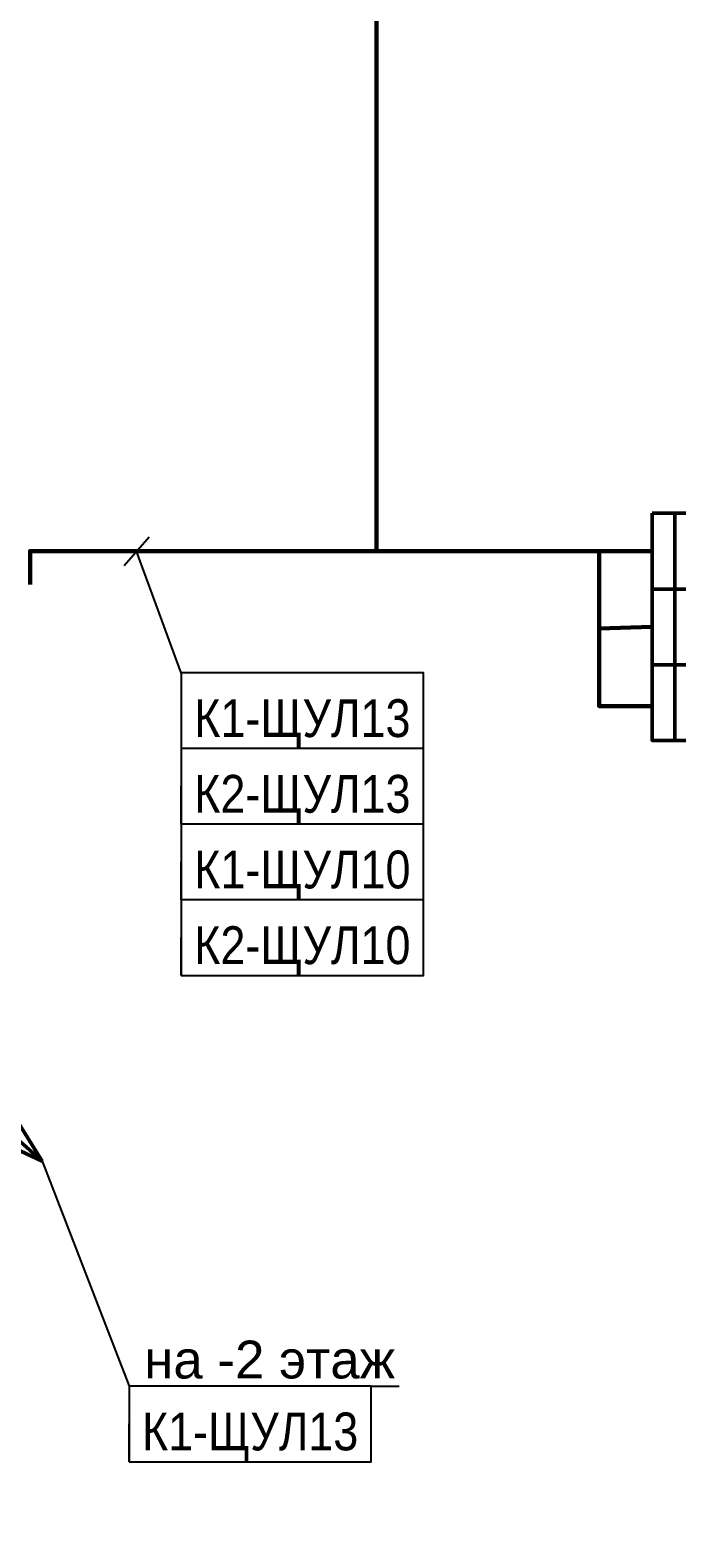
# Model space of a CAD drawing. Header units: millimetres. Extents: x -277772 to 277599, y -59564 to 282085.
# Tile 151 of 192: x -51376 to -47104, y 214827 to 224789. Entities that reach past the tile are written whole.
import ezdxf
from ezdxf import colors
from ezdxf.entities.mleader import LeaderData, LeaderLine
from ezdxf.enums import TextEntityAlignment as Align
from ezdxf.math import Vec2, Vec3

# ---------------------------------------------------------------- set-up
doc = ezdxf.new("R2018")
doc.units = ezdxf.units.MM
doc.set_wipeout_variables(frame=1)
for name, color, linetype, lineweight in [('КИП_выноска', 6, 'Continuous', 25), ('КИП_прибор', 140, 'Continuous', 50), ('КИП_трасса', 3, 'Continuous', 60)]:
    doc.layers.add(name, color=color, linetype=linetype, lineweight=lineweight)
doc.styles.add('CP.Text', font='arial.ttf')
doc.styles.add('GOST 2.304', font='arial.ttf', dxfattribs={"width": 0.85})
doc.linetypes.add('в трубе открыто', pattern='A,10,[133,ltypeshp.shx,S=0.75,R=0,X=-5,Y=2.5],-2.5,[130,ltypeshp.shx,S=2.5,R=-45,X=0,Y=0],-2.5', length=15)

# ---------------------------------------------------------------- blocks, each defined once
blk = doc.blocks.new('*U28')
at = {"lineweight": 50}
h = blk.add_hatch(color=256, dxfattribs=at)
h.dxf.hatch_style = 1
edge = h.paths.add_edge_path()
edge.add_arc((0, 0), 0.75, -41.65899, 318.34101)
for p, q in [((0.56, -0.499), (6.537, -5.816)), ((6.537, -5.816), (4.894, -3.15)), ((6.537, -5.816), (3.698, -4.494))]:
    blk.add_line(p, q, dxfattribs=at)
blk.add_circle((0, 0), 0.75, dxfattribs=at)
blk = doc.blocks.new('Шкаф')
at = {"linetype": 'Continuous'}
blk.add_wipeout([(-2.5, -2.5), (-2.5, 2.5), (2.5, 2.5), (2.5, -2.5)], dxfattribs=at)
at = {"color": 0, "linetype": 'Continuous'}
for points in [[(-2.5, -2.5), (2.5, -2.5), (2.5, 2.5), (-2.5, 2.5)], [(-2.5, -2.5), (2.5, -2.5), (2.5, -1), (-2.5, -1)]]:
    blk.add_lwpolyline(points, close=True, dxfattribs=at)
blk = doc.blocks.new('_None')
blk = doc.blocks.new('*U58')
at = {"color": 0, "linetype": 'Continuous', "lineweight": 30, "ltscale": 75, "width": 0.85, "flags": 104}
blk.add_attdef('ПРИМЕЧАНИЕ_1', text='', height=2.5, dxfattribs=at).set_placement((8, 3.611), align=Align.BOTTOM_CENTER)
at = {"color": 0, "lineweight": 30, "width": 0.85, "flags": 104}
blk.add_attdef('ПРИМЕЧАНИЕ_2', text='', height=2.5, dxfattribs=at).set_placement((8, -7.53), align=Align.BOTTOM_CENTER)
at = {"color": 0, "lineweight": 30, "style": 'GOST 2.304', "width": 0.85}
for tag, p in [('ИМЯ_КАБЕЛЯ_2', (8, -7.5)), ('ИМЯ_КАБЕЛЯ_3', (8, -12.5)), ('ИМЯ_КАБЕЛЯ_4', (8, -17.5)), ('ИМЯ_КАБЕЛЯ_5', (8, -22.5)), ('ИМЯ_КАБЕЛЯ_6', (8, -27.5)), ('ИМЯ_КАБЕЛЯ_7', (8, -32.5)), ('ИМЯ_КАБЕЛЯ_8', (8, -37.5)), ('ИМЯ_КАБЕЛЯ_9', (8, -42.5))]:
    blk.add_attdef(tag, text='', height=2.5, dxfattribs=at).set_placement(p, align=Align.BOTTOM_CENTER)
at = {"linetype": 'Continuous'}
blk.add_wipeout([(0, 2.5), (16, 2.5), (16, -2.5), (0, -2.5)], dxfattribs=at)
at = {"color": 0}
blk.add_line((0, -2.5), (0, 0), dxfattribs=at)
at = {"color": 0, "linetype": 'Continuous'}
blk.add_lwpolyline([(0, -2.5), (16, -2.5), (16, 2.5), (0, 2.5)], close=True, dxfattribs=at)
at = {"color": 0, "lineweight": 30, "style": 'GOST 2.304', "width": 0.85}
blk.add_attdef('ИМЯ_КАБЕЛЯ_1', text='', height=2.5, dxfattribs=at).set_placement((8, -2.5), align=Align.BOTTOM_CENTER)
blk = doc.blocks.new('*U145')
at = {"color": 0, "linetype": 'Continuous'}
blk.add_line((-0.827, -0.938), (0.827, 0.938), dxfattribs=at)
at = {"color": 0, "linetype": 'Continuous', "lineweight": 30, "ltscale": 75, "width": 0.85, "flags": 104}
blk.add_attdef('ПРИМЕЧАНИЕ_1', text='', height=2.5, dxfattribs=at).set_placement((10.951, -6.922), align=Align.BOTTOM_CENTER)
at = {"color": 0, "lineweight": 30, "width": 0.85, "flags": 104}
blk.add_attdef('ПРИМЕЧАНИЕ_2', text='', height=2.5, dxfattribs=at).set_placement((10.951, -18.063), align=Align.BOTTOM_CENTER)
at = {"color": 0, "lineweight": 30, "style": 'GOST 2.304', "width": 0.85}
for tag, p in [('ИМЯ_КАБЕЛЯ_2', (10.951, -18.033)), ('ИМЯ_КАБЕЛЯ_3', (10.951, -23.033)), ('ИМЯ_КАБЕЛЯ_4', (10.951, -28.033)), ('ИМЯ_КАБЕЛЯ_5', (10.951, -33.033)), ('ИМЯ_КАБЕЛЯ_6', (10.951, -38.033)), ('ИМЯ_КАБЕЛЯ_7', (10.951, -43.033)), ('ИМЯ_КАБЕЛЯ_8', (10.951, -48.033)), ('ИМЯ_КАБЕЛЯ_9', (10.951, -53.033))]:
    blk.add_attdef(tag, text='', height=2.5, dxfattribs=at).set_placement(p, align=Align.BOTTOM_CENTER)
at = {"linetype": 'Continuous'}
blk.add_wipeout([(2.951, -8.033), (18.951, -8.033), (18.951, -13.033), (2.951, -13.033)], dxfattribs=at)
at = {"color": 0}
blk.add_line((2.951, -8.033), (0, 0), dxfattribs=at)
at = {"color": 0, "linetype": 'Continuous'}
blk.add_lwpolyline([(2.951, -13.033), (18.951, -13.033), (18.951, -8.033), (2.951, -8.033)], close=True, dxfattribs=at)
at = {"color": 0, "lineweight": 30, "style": 'GOST 2.304', "width": 0.85}
blk.add_attdef('ИМЯ_КАБЕЛЯ_1', text='', height=2.5, dxfattribs=at).set_placement((10.951, -13.033), align=Align.BOTTOM_CENTER)

msp = doc.modelspace()

# ---------------------------------------------------------------- linework, layer by layer
at = {"layer": 'КИП_трасса', "linetype": 'в трубе открыто', "ltscale": 100}
msp.add_lwpolyline([(-49088.5, 221346.5), (-51375.8, 221346.5), (-51375.8, 221125.7)], dxfattribs=at)

# ---------------------------------------------------------------- block references
at = {"layer": 'КИП_выноска', "xscale": 100, "yscale": 100, "zscale": 100}
msp.add_blockref('*U28', (-51950.9, 217897.6), dxfattribs=at)
at = {"layer": 'КИП_прибор', "linetype": 'ByBlock', "xscale": 100, "yscale": 100, "zscale": 100, "rotation": 270}
msp.add_blockref('Шкаф', (-47017.6, 221346.5), dxfattribs=at)

# ---------------------------------------------------------------- next in the draw order: linework, layer by layer
at = {"layer": 'КИП_трасса', "linetype": 'в трубе открыто', "ltscale": 100}
msp.add_line((-47267.6, 221346.5), (-49088.5, 221346.5), dxfattribs=at)
msp.add_lwpolyline([(-49088.5, 221346.5), (-49088.5, 224984.6), (-43672.2, 224984.6), (-43672.2, 225559.6)], dxfattribs=at)

# ---------------------------------------------------------------- next in the draw order: block references
at = {"layer": 'КИП_прибор', "linetype": 'ByBlock', "xscale": 100, "yscale": 100, "zscale": 100, "rotation": 270}
msp.add_blockref('Шкаф', (-47017.6, 220846.5), dxfattribs=at)

# ---------------------------------------------------------------- next in the draw order: leaders
at = {"layer": 'КИП_выноска'}
ml = msp.add_multileader_mtext('Standard', dxfattribs=at)
ml.set_content('на -2 этаж', color=256, style='CP.Text')
ml.set_leader_properties(color=256, linetype='ByLayer', lineweight=-1)
ml.set_arrow_properties(name='NONE')
ml.build(insert=Vec2(0, 0))
ml.multileader.update_dxf_attribs({"has_dogleg": 0, "text_left_attachment_type": 6, "text_right_attachment_type": 6, "dogleg_length": 0.5, "arrow_head_size": 300})
ctx = ml.context
ctx.base_point, ctx.char_height, ctx.arrow_head_size, ctx.landing_gap_size, ctx.plane_origin = Vec3(-50722.6, 215830.3), 250, 300, 100, Vec3(-47855.1, 213170.4)
ctx.left_attachment, ctx.right_attachment = 6, 6
notes = []
notes.append((ctx, [(0, (1, 1, 0), (-50723.1, 215830.3), (1, 0), 0.5, [(0, [(-51297.1, 217316)], 0, [])])]))
ctx.mtext.insert, ctx.mtext.width, ctx.mtext.flow_direction = Vec3(-50622.6, 216130.3), 1739.667, 5
ctx.mtext.has_bg_fill, ctx.mtext.bg_color, ctx.mtext.bg_scale_factor, ctx.mtext.bg_transparency, ctx.mtext.use_window_bg_color = 1, -1027028792, 1.5, 0, 1
for ctx, leaders in notes:
    for number, flags, end, landing, length, lines in leaders:
        leader = LeaderData()
        leader.index, (leader.has_last_leader_line, leader.has_dogleg_vector, leader.attachment_direction) = number, flags
        leader.last_leader_point, leader.dogleg_vector, leader.dogleg_length = Vec3(end), Vec3(landing), length
        for number, points, colour, breaks in lines:
            line = LeaderLine()
            line.index, line.vertices, line.color, line.breaks = number, Vec3.list(points), colors.encode_raw_color(colour), breaks
            leader.lines.append(line)
        ctx.leaders.append(leader)

# ---------------------------------------------------------------- next in the draw order: linework, layer by layer
at = {"layer": 'КИП_трасса', "linetype": 'в трубе открыто', "ltscale": 100}
msp.add_line((-47267.6, 220846.5), (-47617.6, 220834.9), dxfattribs=at)

# ---------------------------------------------------------------- next in the draw order: block references
at = {"layer": 'КИП_выноска'}
ref = msp.add_blockref('*U145', (-50672.6, 221346.5), dxfattribs=dict(at, xscale=100, yscale=100, zscale=100))
lines = msp.add_mtext('\\W0.8500;', dxfattribs={"layer": '0', "color": 0, "linetype": 'Continuous', "lineweight": 30, "ltscale": 75, "insert": (-49577.5, 220654.3), "char_height": 2.5, "attachment_point": 1})
ref.add_attrib('ПРИМЕЧАНИЕ_1', '', (-49577.5, 220654.3), dxfattribs={"flags": 104}).embed_mtext(lines)
ref.add_attrib('ИМЯ_КАБЕЛЯ_1', 'К1-ЩУЛ13', dxfattribs={"layer": '0', "color": 0, "lineweight": 30, "height": 250, "style": 'GOST 2.304', "width": 0.85}).set_placement((-49577.5, 220043.2), align=Align.BOTTOM_CENTER)
lines = msp.add_mtext('\\W0.8500;', dxfattribs={"layer": '0', "color": 0, "lineweight": 30, "insert": (-49577.5, 219540.2), "char_height": 2.5, "attachment_point": 1})
ref.add_attrib('ПРИМЕЧАНИЕ_2', '', (-49577.5, 219540.2), dxfattribs={"flags": 104}).embed_mtext(lines)
ref = msp.add_blockref('*U58', (-50722.6, 215580.3), dxfattribs=dict(at, xscale=100, yscale=100, zscale=100))
lines = msp.add_mtext('\\W0.8500;', dxfattribs={"layer": '0', "color": 0, "linetype": 'Continuous', "lineweight": 30, "ltscale": 75, "insert": (-49922.6, 215941.3), "char_height": 2.5, "attachment_point": 1})
ref.add_attrib('ПРИМЕЧАНИЕ_1', '', (-49922.6, 215941.3), dxfattribs={"flags": 104}).embed_mtext(lines)
ref.add_attrib('ИМЯ_КАБЕЛЯ_1', 'К1-ЩУЛ13', dxfattribs={"layer": '0', "color": 0, "lineweight": 30, "height": 250, "style": 'GOST 2.304', "width": 0.85}).set_placement((-49922.6, 215330.3), align=Align.BOTTOM_CENTER)
lines = msp.add_mtext('\\W0.8500;', dxfattribs={"layer": '0', "color": 0, "lineweight": 30, "insert": (-49922.6, 214827.3), "char_height": 2.5, "attachment_point": 1})
ref.add_attrib('ПРИМЕЧАНИЕ_2', '', (-49922.6, 214827.3), dxfattribs={"flags": 104}).embed_mtext(lines)
at = {"layer": 'КИП_прибор', "linetype": 'ByBlock', "xscale": 100, "yscale": 100, "zscale": 100, "rotation": 270}
msp.add_blockref('Шкаф', (-47017.6, 220346.5), dxfattribs=at)

# ---------------------------------------------------------------- next in the draw order: linework, layer by layer
at = {"layer": 'КИП_трасса', "linetype": 'в трубе открыто', "ltscale": 100}
msp.add_lwpolyline([(-47617.6, 221346.5), (-47617.6, 220323.3), (-47267.6, 220323.3)], dxfattribs=at)

# ---------------------------------------------------------------- next in the draw order: block references
at = {"layer": 'КИП_выноска'}
ref = msp.add_blockref('*U58', (-50377.5, 219793.2), dxfattribs=dict(at, xscale=100, yscale=100, zscale=100))
lines = msp.add_mtext('\\W0.8500;', dxfattribs={"layer": '0', "color": 0, "linetype": 'Continuous', "lineweight": 30, "ltscale": 75, "insert": (-49577.5, 220154.3), "char_height": 2.5, "attachment_point": 1})
ref.add_attrib('ПРИМЕЧАНИЕ_1', '', (-49577.5, 220154.3), dxfattribs={"flags": 104}).embed_mtext(lines)
ref.add_attrib('ИМЯ_КАБЕЛЯ_1', 'К2-ЩУЛ13', dxfattribs={"layer": '0', "color": 0, "lineweight": 30, "height": 250, "style": 'GOST 2.304', "width": 0.85}).set_placement((-49577.5, 219543.2), align=Align.BOTTOM_CENTER)
lines = msp.add_mtext('\\W0.8500;', dxfattribs={"layer": '0', "color": 0, "lineweight": 30, "insert": (-49577.5, 219040.2), "char_height": 2.5, "attachment_point": 1})
ref.add_attrib('ПРИМЕЧАНИЕ_2', '', (-49577.5, 219040.2), dxfattribs={"flags": 104}).embed_mtext(lines)

# ---------------------------------------------------------------- next in the draw order: block references
ref = msp.add_blockref('*U58', (-50377.5, 219293.2), dxfattribs=dict(at, xscale=100, yscale=100, zscale=100))
lines = msp.add_mtext('\\W0.8500;', dxfattribs={"layer": '0', "color": 0, "linetype": 'Continuous', "lineweight": 30, "ltscale": 75, "insert": (-49577.5, 219654.3), "char_height": 2.5, "attachment_point": 1})
ref.add_attrib('ПРИМЕЧАНИЕ_1', '', (-49577.5, 219654.3), dxfattribs={"flags": 104}).embed_mtext(lines)
ref.add_attrib('ИМЯ_КАБЕЛЯ_1', 'К1-ЩУЛ10', dxfattribs={"layer": '0', "color": 0, "lineweight": 30, "height": 250, "style": 'GOST 2.304', "width": 0.85}).set_placement((-49577.5, 219043.2), align=Align.BOTTOM_CENTER)
lines = msp.add_mtext('\\W0.8500;', dxfattribs={"layer": '0', "color": 0, "lineweight": 30, "insert": (-49577.5, 218540.2), "char_height": 2.5, "attachment_point": 1})
ref.add_attrib('ПРИМЕЧАНИЕ_2', '', (-49577.5, 218540.2), dxfattribs={"flags": 104}).embed_mtext(lines)

# ---------------------------------------------------------------- next in the draw order: block references
ref = msp.add_blockref('*U58', (-50377.5, 218793.2), dxfattribs=dict(at, xscale=100, yscale=100, zscale=100))
lines = msp.add_mtext('\\W0.8500;', dxfattribs={"layer": '0', "color": 0, "linetype": 'Continuous', "lineweight": 30, "ltscale": 75, "insert": (-49577.5, 219154.3), "char_height": 2.5, "attachment_point": 1})
ref.add_attrib('ПРИМЕЧАНИЕ_1', '', (-49577.5, 219154.3), dxfattribs={"flags": 104}).embed_mtext(lines)
ref.add_attrib('ИМЯ_КАБЕЛЯ_1', 'К2-ЩУЛ10', dxfattribs={"layer": '0', "color": 0, "lineweight": 30, "height": 250, "style": 'GOST 2.304', "width": 0.85}).set_placement((-49577.5, 218543.2), align=Align.BOTTOM_CENTER)
lines = msp.add_mtext('\\W0.8500;', dxfattribs={"layer": '0', "color": 0, "lineweight": 30, "insert": (-49577.5, 218040.2), "char_height": 2.5, "attachment_point": 1})
ref.add_attrib('ПРИМЕЧАНИЕ_2', '', (-49577.5, 218040.2), dxfattribs={"flags": 104}).embed_mtext(lines)

doc.saveas('drawing.dxf')
